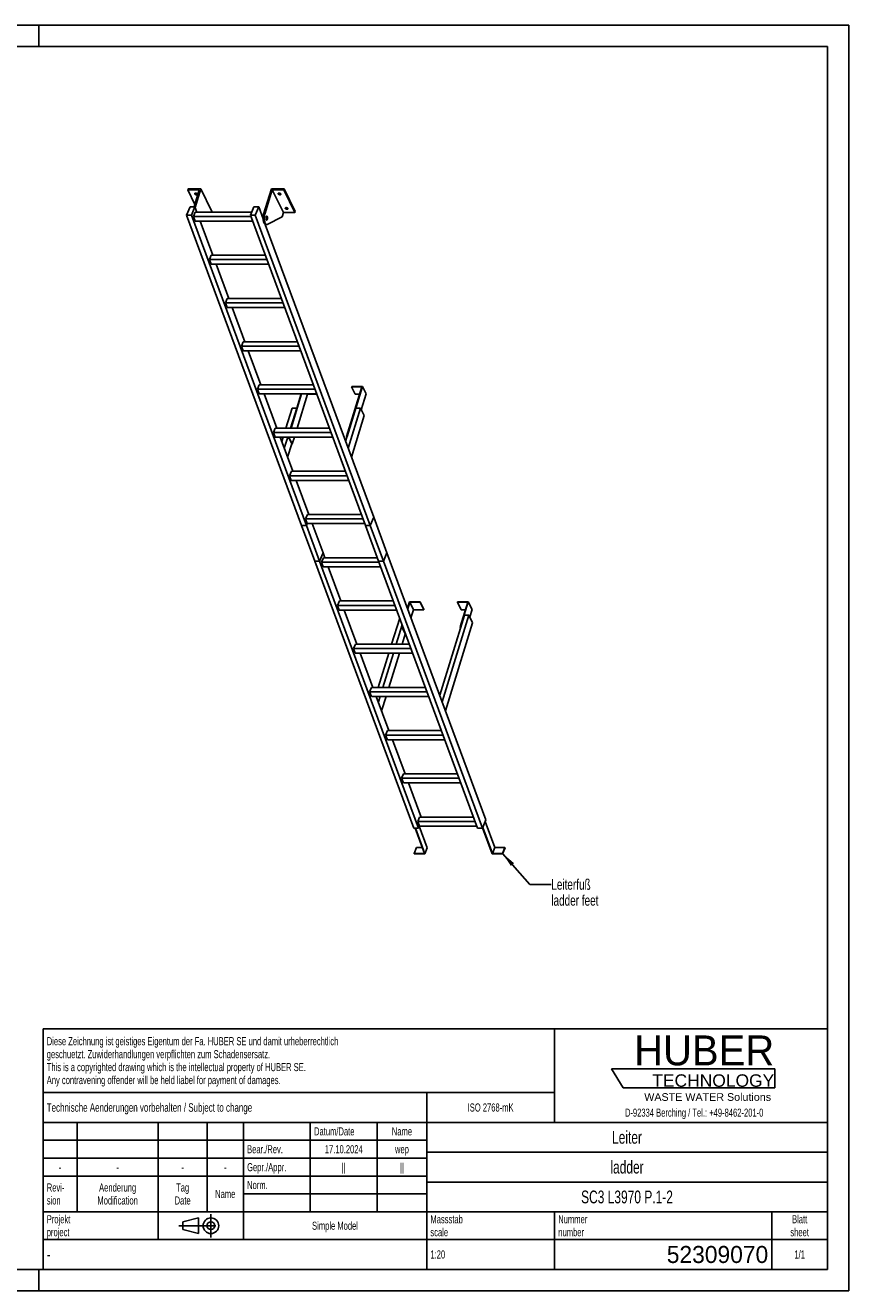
# Model space of a CAD drawing. Header units: millimetres. Extents: x 0 to 8400, y 0 to 5940.
# Tile 2 of 2: x 4537 to 8400, y 0 to 5940. Entities that reach past the tile are written whole.
import ezdxf

# ---------------------------------------------------------------- set-up
doc = ezdxf.new("R2010")
doc.units = ezdxf.units.MM
doc.header["$LTSCALE"] = 462
doc.linetypes.add('CENTER', pattern=[0.6, 0.375, -0.075, 0.075, -0.075])
doc.layers.get('0').update_dxf_attribs({"linetype": 'CONTINUOUS'})
for name, color, linetype in [('005_AXIS', 7, 'CONTINUOUS'), ('053_NOTES', 7, 'CONTINUOUS'), ('HUBER_Logo_BL1', 7, 'CONTINUOUS')]:
    doc.layers.add(name, color=color, linetype=linetype)
doc.styles.get("Standard").update_dxf_attribs({"font": 'txt', "width": 0.7})
doc.styles.add('TEXTSTYLE_2', font='txt')
doc.styles.add('TEXTSTYLE_3', font='arial.ttf')
doc.styles.add('TEXTSTYLE_5', font='txt', dxfattribs={"width": 0.8})
doc.styles.add('TEXTSTYLE_6', font='txt')
doc.dimstyles.get("Standard").update_dxf_attribs({"dimtxt": 50, "dimasz": 70, "dimexe": 2, "dimexo": 1, "dimtad": 1, "dimtxsty": 'Standard', "dimblk": '_FILLED', "dimblk1": '_FILLED', "dimblk2": '_FILLED', "dimcen": 0.09, "dimazin": 2, "dimtol": 1, "dimtp": 0.01, "dimtm": 0.01, "dimtfac": 1, "dimtofl": 0, "dimtmove": 0, "dimatfit": 3, "dimldrblk": '_FILLED', "dimfxl": 1, "dimtolj": 1, "dimarcsym": 0})

# ---------------------------------------------------------------- blocks, each defined once
blk = doc.blocks.new('HUBER_LOGO_BL1', base_point=(7675, 1007.5))
at = {"layer": 'HUBER_Logo_BL1', "color": 5, "linetype": 'Continuous'}
for p, q in [((8052.9, 1042), (7287.9, 1042)), ((7287.9, 1042), (7341.9, 952)), ((8052.9, 1042), (8052.9, 952)), ((7341.9, 952), (8052.9, 952))]:
    blk.add_line(p, q, dxfattribs=at)
at = {"layer": 'HUBER_Logo_BL1', "color": 2, "linetype": 'Continuous', "attachment_point": 3, "line_spacing_factor": 0.78}
for s, insert, char_height, width, style in [('HUBER\\P\\fArial;\\H58.5;TECHNOLOGY ', (8050.7, 1198.2), 140.4, 775.343, 'TEXTSTYLE_2'), ('WASTE WATER Solutions', (8036, 927.2), 36, 594.067, 'TEXTSTYLE_3')]:
    blk.add_mtext(s, dxfattribs=dict(at, insert=insert, char_height=char_height, width=width, style=style))
at = {"layer": 'HUBER_Logo_BL1', "color": 2, "linetype": 'Continuous', "insert": (7675, 854.8), "char_height": 38, "width": 1621.786, "attachment_point": 2, "line_spacing_factor": 0.96}
blk.add_mtext('D-92334 Berching / Tel.: +49-8462-201-0', dxfattribs=at)
blk = doc.blocks.new('PROJEKTIONSMETHODE_1_BL2', base_point=(5360, 305))
at = {"color": 2, "linetype": 'CENTER'}
for p, q in [((5407.7, 360), (5407.7, 250)), ((5257.3, 305), (5462.7, 305))]:
    blk.add_line(p, q, dxfattribs=at)
at = {"color": 2, "linetype": 'Continuous'}
for p, q in [((5275.7, 323.3), (5349, 341.7)), ((5275.7, 286.7), (5275.7, 323.3)), ((5349, 268.3), (5349, 341.7)), ((5275.7, 286.7), (5349, 268.3))]:
    blk.add_line(p, q, dxfattribs=at)
for radius in [36.7, 18.3]:
    blk.add_circle((5407.7, 305), radius, dxfattribs=at)
blk = doc.blocks.new('*T15')
at = {"color": 3, "linetype": 'Continuous'}
for p, q in [((0, 0), (3680, 0)), ((0, 0), (0, -1130)), ((2400, 0), (2400, -440)), ((3680, 0), (3680, -1130)), ((0, -300), (2400, -300)), ((1800, -300), (1800, -1130)), ((0, -440), (3680, -440)), ((160, -440), (160, -860)), ((540, -440), (540, -990)), ((770, -440), (770, -860)), ((940, -440), (940, -990)), ((1254, -440), (1254, -860)), ((1568, -440), (1568, -860)), ((0, -524), (1800, -524)), ((1800, -580), (3680, -580)), ((0, -608), (1800, -608)), ((0, -692), (1800, -692)), ((1800, -720), (3680, -720)), ((940, -776), (1800, -776)), ((0, -860), (3680, -860)), ((2400, -860), (2400, -1130)), ((3420, -860), (3420, -1130)), ((0, -990), (3680, -990)), ((0, -1130), (3680, -1130))]:
    blk.add_line(p, q, dxfattribs=at)
at = {"color": 2, "linetype": 'Continuous', "line_spacing_factor": 0.96}
for s, insert, char_height, width, attachment_point in [('Diese Zeichnung ist geistiges Eigentum der Fa. HUBER SE und damit urheberrechtlich \\Pgeschuetzt. Zuwiderhandlungen verpflichten zum Schadensersatz.\\PThis is a copyrighted drawing which is the intellectual property of HUBER SE.\\PAny contravening offender will be held liabel for payment of damages.', (17.5, -39.8), 38, 4429.714, 1), ('Technische Aenderungen vorbehalten / Subject to change', (17.5, -350), 40, 3049.524, 1), ('ISO 2768-mK', (2100, -351), 38, 665.905, 2), ('Datum/Date', (1271.5, -463), 38, 584.476, 1), ('Name', (1684, -463), 38, 253.333, 2), ('Leiter', (2740, -480), 60, 480, 2), ('Bear./Rev.', (957.5, -547), 38, 544.667, 1), ('17.10.2024', (1411, -547), 38, 546.476, 2), ('wep', (1684, -547), 38, 199.048, 2), ('-', (80, -631), 38, 68.762, 2), ('-', (350, -631), 38, 68.762, 2), ('-', (655, -631), 38, 68.762, 2), ('-', (855, -631), 38, 68.762, 2), ('Gepr./Appr.', (957.5, -631), 38, 598.952, 1), ('||', (1411, -631), 38, 101.333, 2), ('||', (1684, -631), 38, 101.333, 2), ('ladder', (2740, -620), 60, 502.857, 2), ('Revi-\\Psion', (17.5, -726.6), 38, 276.857, 1), ('Aenderung\\PModification', (350, -726.6), 38, 606.19, 2), ('Tag\\PDate', (655, -726.6), 38, 235.238, 2), ('Name', (855, -757), 38, 253.333, 2), ('Norm. ', (957.5, -715), 38, 351.048, 1), ('SC3 L3970 P.1-2', (2740, -760), 60, 1348.571, 2), ('Projekt\\Pproject', (17.5, -875.6), 38, 367.333, 1), ('Massstab\\Pscale', (1817.5, -875.6), 38, 448.762, 1), ('Nummer\\Pnumber', (2417.5, -875.6), 38, 372.762, 1), ('Blatt\\Psheet', (3550, -875.6), 38, 275.048, 2), ('Simple Model', (1370, -906), 38, 656.857, 2), ('1:20', (1817.5, -1041), 38, 204.476, 1), ('1/1', (3550, -1041), 38, 159.238, 2)]:
    blk.add_mtext(s, dxfattribs=dict(at, insert=insert, char_height=char_height, width=width, attachment_point=attachment_point))
for s, insert, char_height, width, attachment_point, style in [('-', (17.5, -1035), 50, 36.667, 1, 'TEXTSTYLE_5'), ('52309070', (3402.5, -1020), 80, 1173.333, 3, 'TEXTSTYLE_6')]:
    blk.add_mtext(s, dxfattribs=dict(at, insert=insert, char_height=char_height, width=width, attachment_point=attachment_point, style=style))
blk = doc.blocks.new('_FILLED')
at = {"color": 0, "linetype": 'ByBlock'}
blk.add_solid([(0, 0), (-1, 0.143), (-1, -0.143)], dxfattribs=at)

msp = doc.modelspace()

# ---------------------------------------------------------------- linework, layer by layer
at = {"color": 7, "linetype": 'Continuous'}
for p, q in [((0, 5940), (8400, 5940)), ((8400, 0), (8400, 5940)), ((5333.384, 5085.375), (5360.136, 5171.946)), ((5655.166, 5053.663), (5691.718, 5171.946)), ((5353.158, 5167.246), (5298.815, 5167.246)), ((5353.158, 5167.246), (5328.475, 5087.371)), ((5695.792, 5167.246), (5660.693, 5053.663)), ((5747.65, 5061.572), (5695.792, 5167.246)), ((5750.135, 5167.246), (5695.792, 5167.246)), ((5293.535, 5048.087), (5309.618, 5087.371)), ((5309.618, 5087.371), (5332.645, 5087.371)), ((5332.645, 5087.371), (5316.561, 5048.087)), ((5325.738, 5042.899), (5334.203, 5063.575)), ((5341.459, 5063.575), (5332.645, 5087.371)), ((5599.221, 5063.575), (5334.203, 5063.575)), ((5411.994, 5066.272), (5411.16, 5063.575)), ((5592.88, 5048.087), (5608.963, 5087.371)), ((5608.963, 5087.371), (5631.989, 5087.371)), ((5631.989, 5087.371), (5615.906, 5048.087)), ((5652.726, 5031.386), (5631.989, 5087.371)), ((5747.65, 5061.572), (5741.449, 5041.506)), ((5747.65, 5061.572), (5801.992, 5061.572)), ((5832.987, 3591.684), (5293.535, 5048.087)), ((5316.561, 5048.087), (5293.535, 5048.087)), ((5856.013, 3591.684), (5316.561, 5048.087)), ((5333.79, 5021.162), (5325.738, 5042.899)), ((5594.801, 5042.899), (5325.738, 5042.899)), ((5333.79, 5021.162), (5602.852, 5021.162)), ((5416.606, 4860.693), (5357.168, 5021.162)), ((5365.071, 5021.162), (5358.441, 5017.727)), ((6132.332, 3591.684), (5592.88, 5048.087)), ((5615.906, 5048.087), (5592.88, 5048.087)), ((6155.358, 3591.684), (5615.906, 5048.087)), ((6171.441, 3630.968), (5662.327, 5005.465)), ((5664.318, 5005.015), (5669.844, 5005.015)), ((5741.449, 5041.506), (5672.154, 5005.607)), ((5400.886, 4840.017), (5409.351, 4860.693)), ((5408.937, 4818.28), (5400.886, 4840.017)), ((5669.949, 4840.017), (5400.886, 4840.017)), ((5408.937, 4818.28), (5678, 4818.28)), ((5662.29, 4860.693), (5409.351, 4860.693)), ((5491.754, 4657.811), (5432.316, 4818.28)), ((5476.033, 4637.135), (5484.498, 4657.811)), ((5484.085, 4615.398), (5476.033, 4637.135)), ((5745.096, 4637.135), (5476.033, 4637.135)), ((5737.438, 4657.811), (5484.498, 4657.811)), ((5484.085, 4615.398), (5753.148, 4615.398)), ((5566.901, 4454.929), (5507.463, 4615.398)), ((5559.646, 4454.929), (5551.181, 4434.253)), ((5559.232, 4412.516), (5551.181, 4434.253)), ((5820.244, 4434.253), (5551.181, 4434.253)), ((5559.232, 4412.516), (5828.295, 4412.516)), ((5812.585, 4454.929), (5559.646, 4454.929)), ((5642.049, 4252.047), (5582.611, 4412.516)), ((5634.793, 4252.047), (5626.328, 4231.371)), ((5634.38, 4209.634), (5626.328, 4231.371)), ((5895.391, 4231.371), (5626.328, 4231.371)), ((5887.733, 4252.047), (5634.793, 4252.047)), ((6044.457, 4010.098), (6116.592, 4243.529)), ((6118.919, 4245.096), (6046.299, 4010.098)), ((6067.776, 4243.529), (6068.26, 4245.096)), ((6067.776, 4243.529), (6085.163, 4208.097)), ((6116.592, 4243.529), (6067.776, 4243.529)), ((6068.26, 4245.096), (6118.919, 4245.096)), ((6118.919, 4245.096), (6136.306, 4209.664)), ((5634.38, 4209.634), (5903.443, 4209.634)), ((5717.196, 4049.165), (5657.759, 4209.634)), ((5831.642, 4209.634), (5782.053, 4049.165)), ((5783.895, 4049.165), (5833.484, 4209.634)), ((5861.346, 4208.097), (5812.232, 4049.165)), ((5861.346, 4208.097), (5860.591, 4209.634)), ((5904.012, 4208.097), (5861.346, 4208.097)), ((6105.643, 4208.097), (6085.163, 4208.097)), ((6136.306, 4209.664), (6113.379, 4135.472)), ((6088.371, 4143.263), (6039.848, 3986.242)), ((6109.555, 4143.263), (6051.397, 3955.062)), ((6066.845, 3913.355), (6126.943, 4107.831)), ((6109.555, 4143.263), (6088.371, 4143.263)), ((6126.943, 4107.831), (6109.555, 4143.263)), ((5709.941, 4049.165), (5701.476, 4028.489)), ((5962.88, 4049.165), (5709.941, 4049.165)), ((5709.527, 4006.752), (5701.476, 4028.489)), ((5970.539, 4028.489), (5701.476, 4028.489)), ((5709.527, 4006.752), (5978.59, 4006.752)), ((5792.344, 3846.283), (5732.906, 4006.752)), ((5787.368, 3974.666), (5771.622, 4006.752)), ((5789.21, 3974.666), (5773.464, 4006.752)), ((5799.125, 4006.752), (5789.21, 3974.666)), ((6044.457, 4010.098), (6046.152, 4006.642)), ((6046.299, 4010.098), (6044.457, 4010.098)), ((6046.299, 4010.098), (6046.864, 4008.946)), ((5787.368, 3974.666), (5789.21, 3974.666)), ((5785.088, 3846.283), (5776.623, 3825.607)), ((5784.675, 3803.87), (5776.623, 3825.607)), ((6045.686, 3825.607), (5776.623, 3825.607)), ((5784.675, 3803.87), (6053.738, 3803.87)), ((6038.028, 3846.283), (5785.088, 3846.283)), ((5867.491, 3643.401), (5808.054, 3803.87)), ((5860.236, 3643.401), (5851.771, 3622.725)), ((6113.175, 3643.401), (5860.236, 3643.401)), ((6155.358, 3591.684), (6171.42, 3630.915)), ((6155.406, 3591.664), (6171.468, 3630.895)), ((6171.468, 3630.895), (6171.412, 3630.895)), ((6171.42, 3630.915), (6171.441, 3630.968)), ((6233.143, 3464.387), (6171.468, 3630.895)), ((5832.987, 3591.684), (5856.013, 3591.684)), ((5833.014, 3591.612), (5833.035, 3591.664)), ((5894.688, 3425.103), (5833.014, 3591.612)), ((5833.014, 3591.612), (5856.04, 3591.612)), ((5833.035, 3591.664), (5833.043, 3591.684)), ((5859.822, 3600.988), (5851.771, 3622.725)), ((6120.834, 3622.725), (5851.771, 3622.725)), ((5856.013, 3591.684), (5859.822, 3600.988)), ((5856.04, 3591.612), (5856.062, 3591.664)), ((5917.715, 3425.103), (5856.04, 3591.612)), ((5856.062, 3591.664), (5859.871, 3600.968)), ((5859.822, 3600.988), (6128.885, 3600.988)), ((5859.871, 3600.968), (5859.879, 3600.988)), ((5933.798, 3464.387), (5883.201, 3600.988)), ((6132.332, 3591.684), (6155.358, 3591.684)), ((6132.38, 3591.664), (6132.358, 3591.612)), ((6194.033, 3425.103), (6132.358, 3591.612)), ((6132.358, 3591.612), (6155.385, 3591.612)), ((6132.388, 3591.684), (6132.38, 3591.664)), ((6155.385, 3591.612), (6155.406, 3591.664)), ((6217.06, 3425.103), (6155.385, 3591.612)), ((5917.715, 3425.103), (5933.777, 3464.335)), ((5917.763, 3425.084), (5933.825, 3464.315)), ((5933.825, 3464.315), (5933.768, 3464.315)), ((5933.777, 3464.335), (5933.798, 3464.387)), ((5942.639, 3440.519), (5933.825, 3464.315)), ((6217.06, 3425.103), (6233.121, 3464.335)), ((6217.108, 3425.084), (6233.17, 3464.315)), ((6233.17, 3464.315), (6233.113, 3464.315)), ((6233.121, 3464.335), (6233.143, 3464.387)), ((6697.474, 2210.794), (6233.17, 3464.315)), ((5894.688, 3425.103), (5917.715, 3425.103)), ((5894.715, 3425.031), (5894.737, 3425.084)), ((6359.02, 2171.51), (5894.715, 3425.031)), ((5894.715, 3425.031), (5917.742, 3425.031)), ((5894.737, 3425.084), (5894.745, 3425.103)), ((5917.742, 3425.031), (5917.763, 3425.084)), ((6382.046, 2171.51), (5917.742, 3425.031)), ((5935.383, 3440.519), (5926.919, 3419.843)), ((6195.981, 3419.843), (5926.919, 3419.843)), ((5934.97, 3398.106), (5926.919, 3419.843)), ((5934.97, 3398.106), (6204.033, 3398.106)), ((6188.323, 3440.519), (5935.383, 3440.519)), ((6017.786, 3237.637), (5958.349, 3398.106)), ((6194.033, 3425.103), (6217.06, 3425.103)), ((6194.081, 3425.084), (6194.06, 3425.031)), ((6658.364, 2171.51), (6194.06, 3425.031)), ((6194.06, 3425.031), (6217.086, 3425.031)), ((6194.09, 3425.103), (6194.081, 3425.084)), ((6217.086, 3425.031), (6217.108, 3425.084)), ((6681.391, 2171.51), (6217.086, 3425.031)), ((6010.531, 3237.637), (6002.066, 3216.961)), ((6271.129, 3216.961), (6002.066, 3216.961)), ((6010.118, 3195.224), (6002.066, 3216.961)), ((6263.471, 3237.637), (6010.531, 3237.637)), ((6339.163, 3233.207), (6329.889, 3203.194)), ((6330.893, 3200.483), (6340.521, 3231.64)), ((6389.822, 3233.207), (6339.163, 3233.207)), ((6340.521, 3231.64), (6389.337, 3231.64)), ((6340.521, 3231.64), (6357.909, 3196.208)), ((6389.337, 3231.64), (6389.822, 3233.207)), ((6389.337, 3231.64), (6406.725, 3196.208)), ((6389.822, 3233.207), (6407.209, 3197.775)), ((6564.823, 3233.207), (6564.339, 3231.64)), ((6564.339, 3231.64), (6581.726, 3196.208)), ((6564.339, 3231.64), (6613.155, 3231.64)), ((6615.482, 3233.207), (6564.823, 3233.207)), ((6613.155, 3231.64), (6577.33, 3115.707)), ((6579.172, 3115.707), (6615.482, 3233.207)), ((6615.482, 3233.207), (6632.869, 3197.775)), ((6010.118, 3195.224), (6279.18, 3195.224)), ((6092.934, 3034.755), (6033.496, 3195.224)), ((6346.341, 3158.776), (6357.909, 3196.208)), ((6357.909, 3196.208), (6406.725, 3196.208)), ((6406.725, 3196.208), (6407.209, 3197.775)), ((6597.037, 3170.54), (6481.031, 2795.144)), ((6618.222, 3170.54), (6492.58, 2763.964)), ((6581.726, 3196.208), (6602.206, 3196.208)), ((6618.222, 3170.54), (6597.037, 3170.54)), ((6635.609, 3135.109), (6618.222, 3170.54)), ((6622.045, 3162.749), (6632.869, 3197.775)), ((6305.482, 3124.215), (6302.853, 3115.707)), ((6302.853, 3115.707), (6320.241, 3080.276)), ((6302.853, 3115.707), (6304.695, 3115.707)), ((6304.695, 3115.707), (6306.487, 3121.504)), ((6304.695, 3115.707), (6320.755, 3082.981)), ((6508.028, 2722.257), (6635.609, 3135.109)), ((6577.33, 3115.707), (6579.025, 3112.252)), ((6577.33, 3115.707), (6579.172, 3115.707)), ((6579.172, 3115.707), (6579.737, 3114.556)), ((6085.679, 3034.755), (6077.214, 3014.079)), ((6338.618, 3034.755), (6085.679, 3034.755)), ((6320.241, 3080.276), (6321.757, 3080.276)), ((6085.265, 2992.342), (6077.214, 3014.079)), ((6346.276, 3014.079), (6077.214, 3014.079)), ((6085.265, 2992.342), (6354.328, 2992.342)), ((6168.082, 2831.873), (6108.644, 2992.342)), ((6160.826, 2831.873), (6152.361, 2811.197)), ((6160.413, 2789.46), (6152.361, 2811.197)), ((6421.424, 2811.197), (6152.361, 2811.197)), ((6413.766, 2831.873), (6160.826, 2831.873)), ((6160.413, 2789.46), (6429.476, 2789.46)), ((6243.229, 2628.991), (6183.791, 2789.46)), ((6235.974, 2628.991), (6227.509, 2608.315)), ((6488.913, 2628.991), (6235.974, 2628.991)), ((6235.56, 2586.578), (6227.509, 2608.315)), ((6496.572, 2608.315), (6227.509, 2608.315)), ((6235.56, 2586.578), (6504.623, 2586.578)), ((6318.377, 2426.109), (6258.939, 2586.578)), ((6311.121, 2426.109), (6302.656, 2405.434)), ((6310.708, 2383.696), (6302.656, 2405.434)), ((6571.719, 2405.434), (6302.656, 2405.434)), ((6310.708, 2383.696), (6579.771, 2383.696)), ((6564.061, 2426.109), (6311.121, 2426.109)), ((6393.524, 2223.227), (6334.086, 2383.696)), ((6386.269, 2223.227), (6377.804, 2202.552)), ((6385.855, 2180.814), (6377.804, 2202.552)), ((6646.867, 2202.552), (6377.804, 2202.552)), ((6639.208, 2223.227), (6386.269, 2223.227)), ((6697.474, 2210.794), (6681.391, 2171.51)), ((6739.396, 2080.308), (6694.109, 2202.574)), ((6382.046, 2171.51), (6359.02, 2171.51)), ((6365.43, 2171.51), (6409.422, 2052.741)), ((6411.801, 2051.292), (6367.272, 2171.51)), ((6385.855, 2180.814), (6382.046, 2171.51)), ((6423.088, 2078.859), (6385.576, 2180.132)), ((6385.855, 2180.814), (6654.918, 2180.814)), ((6681.391, 2171.51), (6658.364, 2171.51)), ((6681.855, 2172.644), (6726.804, 2051.292)), ((6728.109, 2052.741), (6682.822, 2175.006)), ((6372.814, 2080.308), (6361.527, 2052.741)), ((6399.211, 2080.308), (6372.814, 2080.308)), ((6739.396, 2080.308), (6728.109, 2052.741)), ((6787.291, 2080.308), (6739.396, 2080.308)), ((6787.291, 2080.308), (6776.004, 2052.741)), ((6787.828, 2078.859), (6787.291, 2080.308)), ((6361.527, 2052.741), (6362.064, 2051.292)), ((6409.422, 2052.741), (6361.527, 2052.741)), ((6362.064, 2051.292), (6411.801, 2051.292)), ((6423.088, 2078.859), (6411.801, 2051.292)), ((6726.804, 2051.292), (6776.541, 2051.292)), ((6776.004, 2052.741), (6728.109, 2052.741)), ((6776.541, 2051.292), (6776.004, 2052.741)), ((6787.828, 2078.859), (6776.541, 2051.292)), ((0, 0), (8400, 0))]:
    msp.add_line(p, q, dxfattribs=at)
at = {"color": 3, "linetype": 'Continuous'}
for p, q in [((8400, 5940), (0, 5940)), ((4600, 5940), (4600, 5840)), ((8400, 5940), (8400, 0)), ((4600, 0), (4600, 100)), ((8400, 0), (0, 0))]:
    msp.add_line(p, q, dxfattribs=at)
at = {"color": 5, "linetype": 'Continuous'}
for p, q in [((8300, 5840), (100, 5840)), ((8300, 100), (8300, 5840)), ((100, 100), (8300, 100))]:
    msp.add_line(p, q, dxfattribs=at)
at = {"color": 9, "linetype": 'Continuous'}
msp.add_line((5655.166, 5053.663), (5660.693, 5053.663), dxfattribs=at)
at = {"color": 7, "linetype": 'Continuous'}
for points, knots in [([(5655.166, 5053.663), (5654.437, 5051.303), (5653.322, 5046.213), (5652.555, 5038.254), (5652.647, 5030.047), (5653.591, 5022.218), (5655.078, 5016.246), (5656.691, 5012.162), (5657.994, 5009.675), (5659.423, 5007.668), (5660.96, 5006.177), (5662.597, 5005.237), (5663.765, 5005.015), (5664.318, 5005.015)], [0, 0, 0, 0, 0.13939916, 0.29280569, 0.45031518, 0.6015399, 0.73684016, 0.79611185, 0.84888332, 0.89492093, 0.93453062, 0.96882596, 1, 1, 1, 1]), ([(5660.693, 5053.663), (5659.963, 5051.303), (5658.848, 5046.213), (5658.082, 5038.254), (5658.173, 5030.047), (5659.117, 5022.218), (5660.604, 5016.246), (5662.217, 5012.162), (5663.521, 5009.675), (5664.949, 5007.668), (5666.487, 5006.177), (5668.123, 5005.237), (5669.291, 5005.015), (5669.844, 5005.015)], [0, 0, 0, 0, 0.13939916, 0.29280569, 0.45031518, 0.6015399, 0.73684016, 0.79611185, 0.84888332, 0.89492093, 0.93453062, 0.96882596, 1, 1, 1, 1]), ([(5669.844, 5005.015), (5670.038, 5005.015), (5670.838, 5005.066), (5671.617, 5005.329), (5672.154, 5005.607)], [0, 0, 0, 0, 0.24280272, 1, 1, 1, 1])]:
    msp.add_open_spline(points, degree=3, knots=knots, dxfattribs=at)
at = {"layer": '005_AXIS', "color": 7, "linetype": 'Continuous'}
for p, q in [((5300.268, 5171.946), (5298.815, 5167.246)), ((5360.136, 5171.946), (5300.268, 5171.946)), ((5411.994, 5066.272), (5360.136, 5171.946)), ((5751.587, 5171.946), (5691.718, 5171.946)), ((5751.587, 5171.946), (5750.135, 5167.246)), ((5803.445, 5066.272), (5751.587, 5171.946)), ((5298.815, 5167.246), (5332.16, 5099.296)), ((5801.992, 5061.572), (5750.135, 5167.246)), ((5803.445, 5066.272), (5801.992, 5061.572)), ((5653.012, 5042.515), (5648.604, 5042.515)), ((5669.844, 5042.515), (5667.739, 5042.515)), ((5669.844, 5027.515), (5667.742, 5027.515)), ((5789.026, 4143.263), (5759.948, 4049.165)), ((5810.211, 4143.263), (5781.132, 4049.165)), ((5789.026, 4143.263), (5810.211, 4143.263)), ((5810.776, 4142.111), (5810.211, 4143.263)), ((5746.841, 4006.752), (5740.503, 3986.242)), ((5768.025, 4006.752), (5752.052, 3955.062)), ((5767.5, 3913.355), (5786.803, 3975.817)), ((6293.431, 3156.75), (6255.732, 3034.755)), ((6304.98, 3125.57), (6276.916, 3034.755)), ((6305.253, 3034.755), (6319.676, 3081.427)), ((6242.625, 2992.342), (6193.036, 2831.873)), ((6263.809, 2992.342), (6214.221, 2831.873)), ((6242.557, 2831.873), (6292.146, 2992.342)), ((6201.114, 2789.46), (6193.235, 2763.964)), ((6208.683, 2722.257), (6229.451, 2789.46))]:
    msp.add_line(p, q, dxfattribs=at)
for points, knots in [([(5331.914, 5148.597), (5331.762, 5148.907), (5331.549, 5149.543), (5331.599, 5150.219), (5331.691, 5150.516)], [0, 0, 0, 0, 0.52598929, 1, 1, 1, 1]), ([(5331.691, 5150.516), (5331.815, 5150.917), (5332.371, 5151.71), (5333.748, 5152.409), (5335.504, 5152.701), (5337.494, 5152.574), (5339.523, 5152.047), (5341.389, 5151.17), (5342.904, 5150.035), (5343.648, 5149.086), (5343.888, 5148.597)], [0, 0, 0, 0, 0.08792801, 0.1915084, 0.31584215, 0.45699794, 0.60613596, 0.75253436, 0.88609215, 1, 1, 1, 1]), ([(5344.111, 5146.678), (5343.987, 5146.277), (5343.431, 5145.485), (5342.054, 5144.786), (5340.298, 5144.494), (5338.308, 5144.621), (5336.279, 5145.148), (5334.413, 5146.024), (5332.898, 5147.159), (5332.154, 5148.109), (5331.914, 5148.597)], [0, 0, 0, 0, 0.08792801, 0.1915084, 0.31584215, 0.45699794, 0.60613596, 0.75253436, 0.88609215, 1, 1, 1, 1]), ([(5343.283, 5149.506), (5342.517, 5149.289), (5340.793, 5149.162), (5338.224, 5149.643), (5335.832, 5150.695), (5334.48, 5151.772), (5333.97, 5152.383)], [0, 0, 0, 0, 0.23498903, 0.49999164, 0.7649988, 1, 1, 1, 1]), ([(5343.888, 5148.597), (5344.04, 5148.288), (5344.253, 5147.652), (5344.203, 5146.975), (5344.111, 5146.678)], [0, 0, 0, 0, 0.52598929, 1, 1, 1, 1]), ([(5723.365, 5148.597), (5723.213, 5148.907), (5723, 5149.543), (5723.05, 5150.219), (5723.142, 5150.516)], [0, 0, 0, 0, 0.52598929, 1, 1, 1, 1]), ([(5723.142, 5150.516), (5723.265, 5150.917), (5723.822, 5151.71), (5725.199, 5152.409), (5726.955, 5152.701), (5728.945, 5152.574), (5730.973, 5152.047), (5732.84, 5151.17), (5734.355, 5150.035), (5735.099, 5149.086), (5735.339, 5148.597)], [0, 0, 0, 0, 0.08792801, 0.1915084, 0.31584215, 0.45699794, 0.60613596, 0.75253436, 0.88609215, 1, 1, 1, 1]), ([(5735.562, 5146.678), (5735.438, 5146.277), (5734.881, 5145.485), (5733.505, 5144.786), (5731.748, 5144.494), (5729.759, 5144.621), (5727.73, 5145.148), (5725.864, 5146.024), (5724.349, 5147.159), (5723.604, 5148.109), (5723.365, 5148.597)], [0, 0, 0, 0, 0.08792801, 0.1915084, 0.31584215, 0.45699794, 0.60613596, 0.75253436, 0.88609215, 1, 1, 1, 1]), ([(5734.734, 5149.506), (5733.968, 5149.289), (5732.244, 5149.162), (5729.675, 5149.643), (5727.283, 5150.695), (5725.931, 5151.772), (5725.421, 5152.383)], [0, 0, 0, 0, 0.23498903, 0.49999164, 0.7649988, 1, 1, 1, 1]), ([(5735.339, 5148.597), (5735.491, 5148.288), (5735.704, 5147.652), (5735.654, 5146.975), (5735.562, 5146.678)], [0, 0, 0, 0, 0.52598929, 1, 1, 1, 1]), ([(5756.919, 5080.22), (5756.767, 5080.53), (5756.555, 5081.166), (5756.604, 5081.842), (5756.696, 5082.139)], [0, 0, 0, 0, 0.52598929, 1, 1, 1, 1]), ([(5756.696, 5082.139), (5756.82, 5082.54), (5757.377, 5083.333), (5758.753, 5084.032), (5760.51, 5084.324), (5762.499, 5084.197), (5764.528, 5083.67), (5766.394, 5082.793), (5767.91, 5081.658), (5768.654, 5080.708), (5768.893, 5080.22)], [0, 0, 0, 0, 0.08792801, 0.1915084, 0.31584215, 0.45699794, 0.60613596, 0.75253436, 0.88609215, 1, 1, 1, 1]), ([(5769.117, 5078.301), (5768.993, 5077.9), (5768.436, 5077.108), (5767.059, 5076.408), (5765.303, 5076.117), (5763.313, 5076.243), (5761.285, 5076.771), (5759.419, 5077.647), (5757.903, 5078.782), (5757.159, 5079.732), (5756.919, 5080.22)], [0, 0, 0, 0, 0.08792801, 0.1915084, 0.31584215, 0.45699794, 0.60613596, 0.75253436, 0.88609215, 1, 1, 1, 1]), ([(5768.289, 5081.129), (5767.522, 5080.912), (5765.798, 5080.785), (5763.23, 5081.266), (5760.838, 5082.318), (5759.486, 5083.395), (5758.975, 5084.006)], [0, 0, 0, 0, 0.23498903, 0.49999164, 0.7649988, 1, 1, 1, 1]), ([(5768.893, 5080.22), (5769.045, 5079.911), (5769.258, 5079.275), (5769.208, 5078.598), (5769.117, 5078.301)], [0, 0, 0, 0, 0.52598929, 1, 1, 1, 1]), ([(5669.844, 5044.265), (5669.656, 5044.265), (5669.254, 5044.18), (5668.701, 5043.826), (5668.188, 5043.27), (5667.517, 5042.206), (5666.863, 5040.448), (5666.375, 5037.987), (5666.188, 5035.254), (5666.321, 5032.5), (5666.759, 5029.976), (5667.279, 5028.434), (5667.605, 5027.769)], [0, 0, 0, 0, 0.03139335, 0.06653601, 0.10789212, 0.15653911, 0.27536242, 0.41788483, 0.57383791, 0.73088448, 0.87653102, 1, 1, 1, 1]), ([(5669.844, 5042.515), (5669.691, 5042.515), (5669.365, 5042.446), (5668.917, 5042.159), (5668.501, 5041.708), (5667.957, 5040.846), (5667.427, 5039.42), (5667.032, 5037.425), (5666.88, 5035.209), (5666.987, 5032.976), (5667.343, 5030.929), (5667.764, 5029.679), (5668.029, 5029.14)], [0, 0, 0, 0, 0.03139335, 0.06653605, 0.10789216, 0.1565391, 0.27536243, 0.41788486, 0.57383792, 0.73088446, 0.87653101, 1, 1, 1, 1]), ([(5667.605, 5027.769), (5667.751, 5027.472), (5668.054, 5026.938), (5668.601, 5026.287), (5669.197, 5025.868), (5669.639, 5025.765), (5669.844, 5025.765)], [0, 0, 0, 0, 0.31594817, 0.58208431, 0.8045575, 1, 1, 1, 1]), ([(5668.029, 5029.14), (5668.147, 5028.899), (5668.393, 5028.466), (5668.836, 5027.938), (5669.32, 5027.598), (5669.678, 5027.515), (5669.844, 5027.515)], [0, 0, 0, 0, 0.31594886, 0.58208429, 0.80455743, 1, 1, 1, 1]), ([(5672.083, 5042.261), (5671.937, 5042.558), (5671.634, 5043.092), (5671.087, 5043.743), (5670.491, 5044.162), (5670.049, 5044.265), (5669.844, 5044.265)], [0, 0, 0, 0, 0.31594817, 0.58208431, 0.8045575, 1, 1, 1, 1]), ([(5671.66, 5040.89), (5671.541, 5041.131), (5671.295, 5041.564), (5670.852, 5042.091), (5670.368, 5042.432), (5670.01, 5042.515), (5669.844, 5042.515)], [0, 0, 0, 0, 0.31594886, 0.58208429, 0.80455743, 1, 1, 1, 1]), ([(5669.844, 5025.765), (5670.032, 5025.765), (5670.434, 5025.85), (5670.987, 5026.204), (5671.501, 5026.76), (5672.171, 5027.823), (5672.825, 5029.582), (5673.313, 5032.043), (5673.5, 5034.775), (5673.367, 5037.53), (5672.929, 5040.054), (5672.409, 5041.596), (5672.083, 5042.261)], [0, 0, 0, 0, 0.03139335, 0.06653601, 0.10789212, 0.15653911, 0.27536242, 0.41788483, 0.57383791, 0.73088448, 0.87653102, 1, 1, 1, 1]), ([(5669.844, 5027.515), (5669.997, 5027.515), (5670.323, 5027.584), (5670.771, 5027.871), (5671.187, 5028.322), (5671.731, 5029.184), (5672.261, 5030.61), (5672.657, 5032.605), (5672.808, 5034.821), (5672.701, 5037.054), (5672.345, 5039.101), (5671.924, 5040.351), (5671.66, 5040.89)], [0, 0, 0, 0, 0.03139335, 0.06653605, 0.10789216, 0.1565391, 0.27536243, 0.41788486, 0.57383792, 0.73088446, 0.87653101, 1, 1, 1, 1])]:
    msp.add_open_spline(points, degree=3, knots=knots, dxfattribs=at)

# ---------------------------------------------------------------- block references
msp.add_blockref('*T15', (4620, 1230))
at = {"color": 2, "linetype": 'Continuous'}
msp.add_blockref('PROJEKTIONSMETHODE_1_BL2', (5360, 305), dxfattribs=at)
at = {"layer": 'HUBER_Logo_BL1'}
msp.add_blockref('HUBER_LOGO_BL1', (7674.994, 1007.484), dxfattribs=at)

# ---------------------------------------------------------------- texts
at = {"layer": '053_NOTES', "color": 2, "linetype": 'Continuous', "insert": (7004.754, 1932.233), "char_height": 50, "width": 566.07143, "attachment_point": 1, "line_spacing_factor": 0.9}
msp.add_mtext('Leiterfuß\\Pladder feet', dxfattribs=at)

# ---------------------------------------------------------------- leaders
at = {"layer": '053_NOTES', "color": 2, "linetype": 'Continuous', "annotation_type": 0, "has_hookline": 1, "hookline_direction": 1, "text_width": 356.502}
msp.add_leader([(6776.004, 2052.741), (6904.754, 1907.233), (7004.754, 1907.233)], dimstyle='Standard', override={"dimtad": 0}, dxfattribs=at)

doc.saveas('drawing.dxf')
